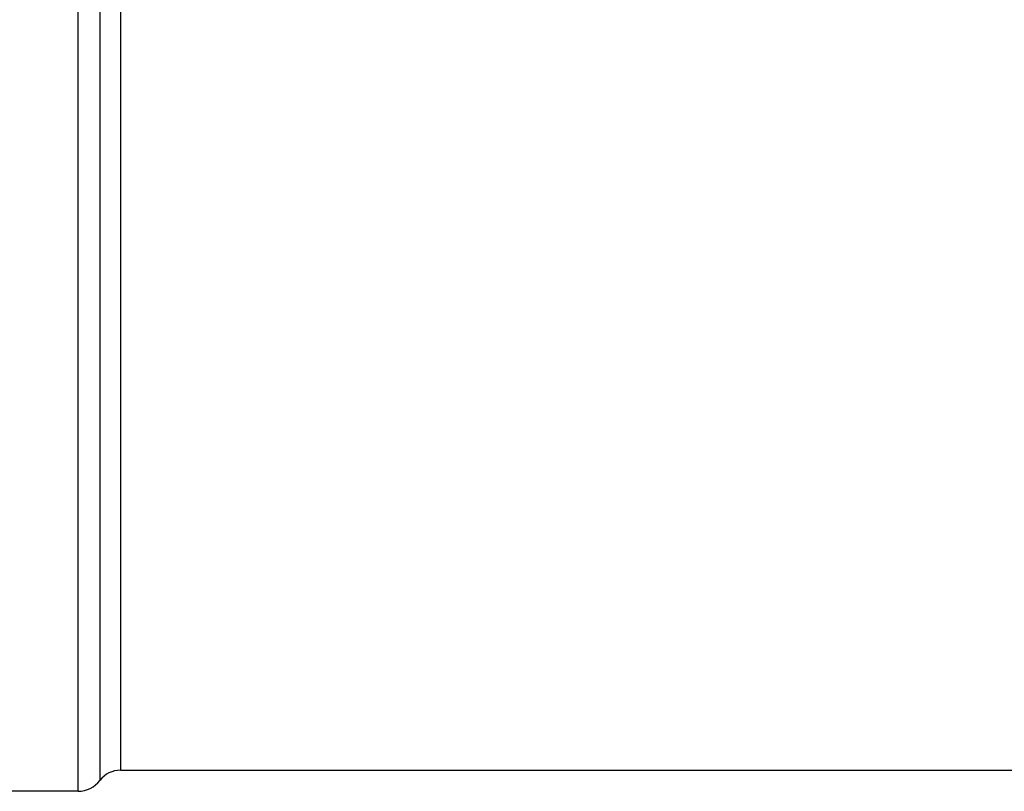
# Model space of a CAD drawing. Header units: millimetres. Extents: x 0 to 297, y 0 to 210.
# Tile 5 of 256: x 139.9 to 145.72, y 87.21 to 91.77. Entities that reach past the tile are written whole.
import ezdxf

# ---------------------------------------------------------------- set-up
doc = ezdxf.new("R2010")
doc.units = ezdxf.units.MM
doc.header["$LTSCALE"] = 16.335
doc.layers.get('0').update_dxf_attribs({"linetype": 'CONTINUOUS'})
doc.layers.add('AXES_REF', color=7, linetype='CONTINUOUS')

msp = doc.modelspace()

# ---------------------------------------------------------------- linework, layer by layer
at = {"color": 7, "linetype": 'Continuous'}
msp.add_line((140.4958, 87.3315), (146.6966, 87.3315), dxfattribs=at)
at = {"layer": 'AXES_REF', "color": 9, "linetype": 'Continuous'}
for p, q in [((140.2458, 87.2065), (140.2458, 97.0265)), ((140.3758, 87.2715), (140.3758, 96.9615)), ((140.4958, 96.9015), (140.4958, 87.3315))]:
    msp.add_line(p, q, dxfattribs=at)
at = {"layer": 'AXES_REF', "color": 7, "linetype": 'Continuous'}
msp.add_line((140.2458, 87.2065), (138.7458, 87.2065), dxfattribs=at)
for centre, radius, start, end in [((140.4958, 87.1815), 0.15, 90, 143.1301), ((140.2458, 87.369), 0.1625, 270, 323.1301)]:
    msp.add_arc(centre, radius, start, end, dxfattribs=at)

doc.saveas('drawing.dxf')
